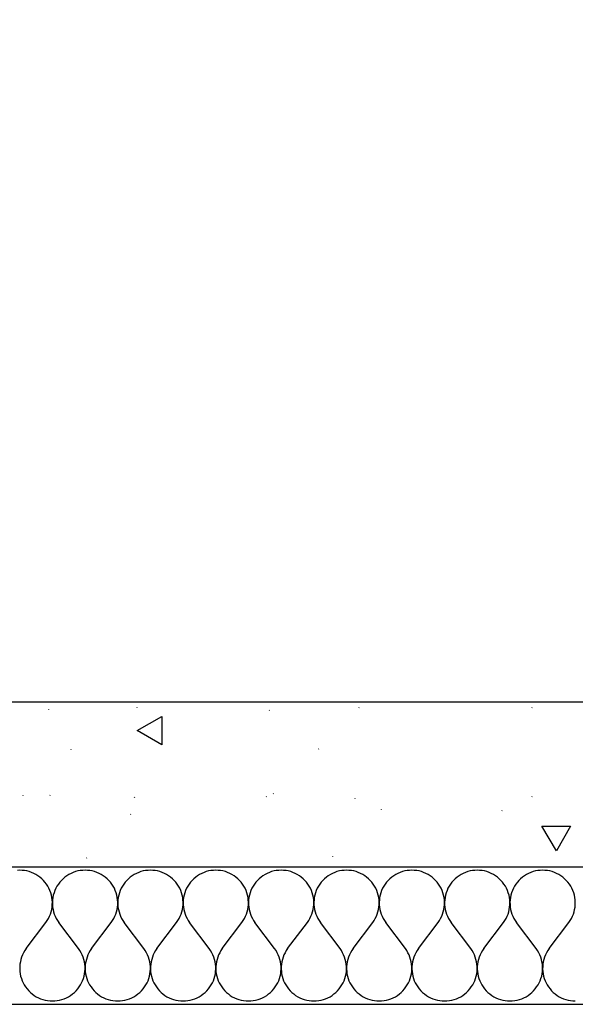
# Model space of a CAD drawing. Extents: x -18402 to 10376, y -5092 to 34139.
# Tile 42 of 78: x 3271 to 3332, y -2938 to -2830. Entities that reach past the tile are written whole.
import ezdxf

# ---------------------------------------------------------------- set-up
doc = ezdxf.new("R2010")
doc.units = 0
for name, color, linetype in [('0_XREF', 251, 'Continuous'), ('rdc_02$0$0._Étage_1_02-04 Mur.Construction', 251, 'Continuous'), ('rdc_02$0$0._Étage_1_A-AREA-____-OTLN.Modèle IFC', 251, 'Continuous')]:
    doc.layers.add(name, color=color, linetype=linetype)
doc.styles.add('rdc_02$0$STYLE_GENERE_3', font='ARIALN.TTF')

# ---------------------------------------------------------------- blocks, each defined once
blk = doc.blocks.new('*X238', base_point=(-8046, -58706.2))
at = {"layer": 'rdc_02$0$0._Étage_1_02-04 Mur.Construction', "linetype": 'Continuous', "ltscale": 0.1}
for p, q in [((32714.3, -29233.3), (32711.7, -29233.4)), ((32716.9, -29233.4), (32714.3, -29233.3)), ((32719.5, -29233.6), (32716.9, -29233.4)), ((32722.1, -29234.1), (32719.5, -29233.6)), ((32780.5, -29233.6), (32777.9, -29234.1)), ((32783.1, -29233.4), (32780.5, -29233.6)), ((32785.7, -29233.3), (32783.1, -29233.4)), ((32788.3, -29233.4), (32785.7, -29233.3)), ((32791, -29233.6), (32788.3, -29233.4)), ((32793.6, -29234.1), (32791, -29233.6)), ((32851.9, -29233.6), (32849.3, -29234.1)), ((32854.5, -29233.4), (32851.9, -29233.6)), ((32857.1, -29233.3), (32854.5, -29233.4)), ((32859.8, -29233.4), (32857.1, -29233.3)), ((32862.4, -29233.6), (32859.8, -29233.4)), ((32865, -29234.1), (32862.4, -29233.6)), ((32923.3, -29233.6), (32920.7, -29234.1)), ((32925.9, -29233.4), (32923.3, -29233.6)), ((32928.6, -29233.3), (32925.9, -29233.4)), ((32931.2, -29233.4), (32928.6, -29233.3)), ((32933.8, -29233.6), (32931.2, -29233.4)), ((32936.4, -29234.1), (32933.8, -29233.6)), ((32994.7, -29233.6), (32992.2, -29234.1)), ((32997.4, -29233.4), (32994.7, -29233.6)), ((33000, -29233.3), (32997.4, -29233.4)), ((33002.6, -29233.4), (33000, -29233.3)), ((33005.3, -29233.6), (33002.6, -29233.4)), ((33007.8, -29234.1), (33005.3, -29233.6)), ((33066.2, -29233.6), (33063.6, -29234.1)), ((33068.8, -29233.4), (33066.2, -29233.6)), ((33071.4, -29233.3), (33068.8, -29233.4)), ((33074.1, -29233.4), (33071.4, -29233.3)), ((33076.7, -29233.6), (33074.1, -29233.4)), ((33079.3, -29234.1), (33076.7, -29233.6)), ((33137.6, -29233.6), (33135, -29234.1)), ((33140.2, -29233.4), (33137.6, -29233.6)), ((33142.9, -29233.3), (33140.2, -29233.4)), ((33145.5, -29233.4), (33142.9, -29233.3)), ((33148.1, -29233.6), (33145.5, -29233.4)), ((33150.7, -29234.1), (33148.1, -29233.6)), ((33209, -29233.6), (33206.4, -29234.1)), ((33211.7, -29233.4), (33209, -29233.6)), ((33214.3, -29233.3), (33211.7, -29233.4)), ((33216.9, -29233.4), (33214.3, -29233.3)), ((33219.5, -29233.6), (33216.9, -29233.4)), ((33222.1, -29234.1), (33219.5, -29233.6)), ((33280.5, -29233.6), (33277.9, -29234.1)), ((33283.1, -29233.4), (33280.5, -29233.6)), ((33285.7, -29233.3), (33283.1, -29233.4)), ((33288.3, -29233.4), (33285.7, -29233.3)), ((33291, -29233.6), (33288.3, -29233.4)), ((33293.6, -29234.1), (33291, -29233.6)), ((32724.7, -29234.8), (32722.1, -29234.1)), ((32727.2, -29235.7), (32724.7, -29234.8)), ((32729.6, -29236.7), (32727.2, -29235.7)), ((32731.9, -29237.9), (32729.6, -29236.7)), ((32734.2, -29239.3), (32731.9, -29237.9)), ((32736.3, -29240.9), (32734.2, -29239.3)), ((32738.3, -29242.6), (32736.3, -29240.9)), ((32740.2, -29244.4), (32738.3, -29242.6)), ((32741.9, -29246.4), (32740.2, -29244.4)), ((32759.8, -29244.4), (32758.1, -29246.4)), ((32761.7, -29242.6), (32759.8, -29244.4)), ((32763.7, -29240.9), (32761.7, -29242.6)), ((32765.8, -29239.3), (32763.7, -29240.9)), ((32768.1, -29237.9), (32765.8, -29239.3)), ((32770.4, -29236.7), (32768.1, -29237.9)), ((32772.8, -29235.7), (32770.4, -29236.7)), ((32775.3, -29234.8), (32772.8, -29235.7)), ((32777.9, -29234.1), (32775.3, -29234.8)), ((32796.1, -29234.8), (32793.6, -29234.1)), ((32798.6, -29235.7), (32796.1, -29234.8)), ((32801, -29236.7), (32798.6, -29235.7)), ((32803.4, -29237.9), (32801, -29236.7)), ((32805.6, -29239.3), (32803.4, -29237.9)), ((32807.7, -29240.9), (32805.6, -29239.3)), ((32809.7, -29242.6), (32807.7, -29240.9)), ((32811.6, -29244.4), (32809.7, -29242.6)), ((32813.4, -29246.4), (32811.6, -29244.4)), ((32831.2, -29244.4), (32829.5, -29246.4)), ((32833.1, -29242.6), (32831.2, -29244.4)), ((32835.1, -29240.9), (32833.1, -29242.6)), ((32837.3, -29239.3), (32835.1, -29240.9)), ((32839.5, -29237.9), (32837.3, -29239.3)), ((32841.8, -29236.7), (32839.5, -29237.9)), ((32844.3, -29235.7), (32841.8, -29236.7)), ((32846.8, -29234.8), (32844.3, -29235.7)), ((32849.3, -29234.1), (32846.8, -29234.8)), ((32867.5, -29234.8), (32865, -29234.1)), ((32870, -29235.7), (32867.5, -29234.8)), ((32872.4, -29236.7), (32870, -29235.7)), ((32874.8, -29237.9), (32872.4, -29236.7)), ((32877, -29239.3), (32874.8, -29237.9)), ((32879.2, -29240.9), (32877, -29239.3)), ((32881.2, -29242.6), (32879.2, -29240.9)), ((32883.1, -29244.4), (32881.2, -29242.6)), ((32884.8, -29246.4), (32883.1, -29244.4)), ((32902.7, -29244.4), (32900.9, -29246.4)), ((32904.5, -29242.6), (32902.7, -29244.4)), ((32906.6, -29240.9), (32904.5, -29242.6)), ((32908.7, -29239.3), (32906.6, -29240.9)), ((32910.9, -29237.9), (32908.7, -29239.3)), ((32913.3, -29236.7), (32910.9, -29237.9)), ((32915.7, -29235.7), (32913.3, -29236.7)), ((32918.2, -29234.8), (32915.7, -29235.7)), ((32920.7, -29234.1), (32918.2, -29234.8)), ((32939, -29234.8), (32936.4, -29234.1)), ((32941.5, -29235.7), (32939, -29234.8)), ((32943.9, -29236.7), (32941.5, -29235.7)), ((32946.2, -29237.9), (32943.9, -29236.7)), ((32948.5, -29239.3), (32946.2, -29237.9)), ((32950.6, -29240.9), (32948.5, -29239.3)), ((32952.6, -29242.6), (32950.6, -29240.9)), ((32954.5, -29244.4), (32952.6, -29242.6)), ((32956.2, -29246.4), (32954.5, -29244.4)), ((32974.1, -29244.4), (32972.3, -29246.4)), ((32976, -29242.6), (32974.1, -29244.4)), ((32978, -29240.9), (32976, -29242.6)), ((32980.1, -29239.3), (32978, -29240.9)), ((32982.4, -29237.9), (32980.1, -29239.3)), ((32984.7, -29236.7), (32982.4, -29237.9)), ((32987.1, -29235.7), (32984.7, -29236.7)), ((32989.6, -29234.8), (32987.1, -29235.7)), ((32992.2, -29234.1), (32989.6, -29234.8)), ((33010.4, -29234.8), (33007.8, -29234.1)), ((33012.9, -29235.7), (33010.4, -29234.8)), ((33015.3, -29236.7), (33012.9, -29235.7)), ((33017.6, -29237.9), (33015.3, -29236.7)), ((33019.9, -29239.3), (33017.6, -29237.9)), ((33022, -29240.9), (33019.9, -29239.3)), ((33024, -29242.6), (33022, -29240.9)), ((33025.9, -29244.4), (33024, -29242.6)), ((33027.7, -29246.4), (33025.9, -29244.4)), ((33045.5, -29244.4), (33043.8, -29246.4)), ((33047.4, -29242.6), (33045.5, -29244.4)), ((33049.4, -29240.9), (33047.4, -29242.6)), ((33051.5, -29239.3), (33049.4, -29240.9)), ((33053.8, -29237.9), (33051.5, -29239.3)), ((33056.1, -29236.7), (33053.8, -29237.9)), ((33058.5, -29235.7), (33056.1, -29236.7)), ((33061, -29234.8), (33058.5, -29235.7)), ((33063.6, -29234.1), (33061, -29234.8)), ((33081.8, -29234.8), (33079.3, -29234.1)), ((33084.3, -29235.7), (33081.8, -29234.8)), ((33086.7, -29236.7), (33084.3, -29235.7)), ((33089.1, -29237.9), (33086.7, -29236.7)), ((33091.3, -29239.3), (33089.1, -29237.9)), ((33093.4, -29240.9), (33091.3, -29239.3)), ((33095.5, -29242.6), (33093.4, -29240.9)), ((33097.3, -29244.4), (33095.5, -29242.6)), ((33099.1, -29246.4), (33097.3, -29244.4)), ((33116.9, -29244.4), (33115.2, -29246.4)), ((33118.8, -29242.6), (33116.9, -29244.4)), ((33120.8, -29240.9), (33118.8, -29242.6)), ((33123, -29239.3), (33120.8, -29240.9)), ((33125.2, -29237.9), (33123, -29239.3)), ((33127.6, -29236.7), (33125.2, -29237.9)), ((33130, -29235.7), (33127.6, -29236.7)), ((33132.5, -29234.8), (33130, -29235.7)), ((33135, -29234.1), (33132.5, -29234.8)), ((33153.2, -29234.8), (33150.7, -29234.1)), ((33155.7, -29235.7), (33153.2, -29234.8)), ((33158.2, -29236.7), (33155.7, -29235.7)), ((33160.5, -29237.9), (33158.2, -29236.7)), ((33162.7, -29239.3), (33160.5, -29237.9)), ((33164.9, -29240.9), (33162.7, -29239.3)), ((33166.9, -29242.6), (33164.9, -29240.9)), ((33168.8, -29244.4), (33166.9, -29242.6)), ((33170.5, -29246.4), (33168.8, -29244.4)), ((33188.4, -29244.4), (33186.6, -29246.4)), ((33190.3, -29242.6), (33188.4, -29244.4)), ((33192.3, -29240.9), (33190.3, -29242.6)), ((33194.4, -29239.3), (33192.3, -29240.9)), ((33196.6, -29237.9), (33194.4, -29239.3)), ((33199, -29236.7), (33196.6, -29237.9)), ((33201.4, -29235.7), (33199, -29236.7)), ((33203.9, -29234.8), (33201.4, -29235.7)), ((33206.4, -29234.1), (33203.9, -29234.8)), ((33224.7, -29234.8), (33222.1, -29234.1)), ((33227.2, -29235.7), (33224.7, -29234.8)), ((33229.6, -29236.7), (33227.2, -29235.7)), ((33231.9, -29237.9), (33229.6, -29236.7)), ((33234.2, -29239.3), (33231.9, -29237.9)), ((33236.3, -29240.9), (33234.2, -29239.3)), ((33238.3, -29242.6), (33236.3, -29240.9)), ((33240.2, -29244.4), (33238.3, -29242.6)), ((33241.9, -29246.4), (33240.2, -29244.4)), ((33259.8, -29244.4), (33258.1, -29246.4)), ((33261.7, -29242.6), (33259.8, -29244.4)), ((33263.7, -29240.9), (33261.7, -29242.6)), ((33265.8, -29239.3), (33263.7, -29240.9)), ((33268.1, -29237.9), (33265.8, -29239.3)), ((33270.4, -29236.7), (33268.1, -29237.9)), ((33272.8, -29235.7), (33270.4, -29236.7)), ((33275.3, -29234.8), (33272.8, -29235.7)), ((33277.9, -29234.1), (33275.3, -29234.8)), ((33296.1, -29234.8), (33293.6, -29234.1)), ((33298.6, -29235.7), (33296.1, -29234.8)), ((33301, -29236.7), (33298.6, -29235.7)), ((33303.4, -29237.9), (33301, -29236.7)), ((33305.6, -29239.3), (33303.4, -29237.9)), ((33307.7, -29240.9), (33305.6, -29239.3)), ((33309.7, -29242.6), (33307.7, -29240.9)), ((33311.6, -29244.4), (33309.7, -29242.6)), ((33313.4, -29246.4), (33311.6, -29244.4)), ((32743.5, -29248.5), (32741.9, -29246.4)), ((32745, -29250.7), (32743.5, -29248.5)), ((32746.2, -29253), (32745, -29250.7)), ((32747.3, -29255.4), (32746.2, -29253)), ((32753.8, -29253), (32752.7, -29255.4)), ((32755, -29250.7), (32753.8, -29253)), ((32756.5, -29248.5), (32755, -29250.7)), ((32758.1, -29246.4), (32756.5, -29248.5)), ((32815, -29248.5), (32813.4, -29246.4)), ((32816.4, -29250.7), (32815, -29248.5)), ((32817.7, -29253), (32816.4, -29250.7)), ((32818.7, -29255.4), (32817.7, -29253)), ((32825.2, -29253), (32824.1, -29255.4)), ((32826.5, -29250.7), (32825.2, -29253)), ((32827.9, -29248.5), (32826.5, -29250.7)), ((32829.5, -29246.4), (32827.9, -29248.5)), ((32886.4, -29248.5), (32884.8, -29246.4)), ((32887.8, -29250.7), (32886.4, -29248.5)), ((32889.1, -29253), (32887.8, -29250.7)), ((32890.2, -29255.4), (32889.1, -29253)), ((32896.6, -29253), (32895.5, -29255.4)), ((32897.9, -29250.7), (32896.6, -29253)), ((32899.3, -29248.5), (32897.9, -29250.7)), ((32900.9, -29246.4), (32899.3, -29248.5)), ((32957.8, -29248.5), (32956.2, -29246.4)), ((32959.3, -29250.7), (32957.8, -29248.5)), ((32960.5, -29253), (32959.3, -29250.7)), ((32961.6, -29255.4), (32960.5, -29253)), ((32968.1, -29253), (32967, -29255.4)), ((32969.3, -29250.7), (32968.1, -29253)), ((32970.8, -29248.5), (32969.3, -29250.7)), ((32972.3, -29246.4), (32970.8, -29248.5)), ((33029.2, -29248.5), (33027.7, -29246.4)), ((33030.7, -29250.7), (33029.2, -29248.5)), ((33031.9, -29253), (33030.7, -29250.7)), ((33033, -29255.4), (33031.9, -29253)), ((33039.5, -29253), (33038.4, -29255.4)), ((33040.7, -29250.7), (33039.5, -29253)), ((33042.2, -29248.5), (33040.7, -29250.7)), ((33043.8, -29246.4), (33042.2, -29248.5)), ((33100.7, -29248.5), (33099.1, -29246.4)), ((33102.1, -29250.7), (33100.7, -29248.5)), ((33103.4, -29253), (33102.1, -29250.7)), ((33104.5, -29255.4), (33103.4, -29253)), ((33110.9, -29253), (33109.8, -29255.4)), ((33112.2, -29250.7), (33110.9, -29253)), ((33113.6, -29248.5), (33112.2, -29250.7)), ((33115.2, -29246.4), (33113.6, -29248.5)), ((33172.1, -29248.5), (33170.5, -29246.4)), ((33173.5, -29250.7), (33172.1, -29248.5)), ((33174.8, -29253), (33173.5, -29250.7)), ((33175.9, -29255.4), (33174.8, -29253)), ((33182.3, -29253), (33181.3, -29255.4)), ((33183.6, -29250.7), (33182.3, -29253)), ((33185, -29248.5), (33183.6, -29250.7)), ((33186.6, -29246.4), (33185, -29248.5)), ((33243.5, -29248.5), (33241.9, -29246.4)), ((33245, -29250.7), (33243.5, -29248.5)), ((33246.2, -29253), (33245, -29250.7)), ((33247.3, -29255.4), (33246.2, -29253)), ((33253.8, -29253), (33252.7, -29255.4)), ((33255, -29250.7), (33253.8, -29253)), ((33256.5, -29248.5), (33255, -29250.7)), ((33258.1, -29246.4), (33256.5, -29248.5)), ((33315, -29248.5), (33313.4, -29246.4)), ((33316.4, -29250.7), (33315, -29248.5)), ((33317.7, -29253), (33316.4, -29250.7)), ((33318.7, -29255.4), (33317.7, -29253)), ((32748.2, -29257.9), (32747.3, -29255.4)), ((32749, -29260.4), (32748.2, -29257.9)), ((32749.5, -29263), (32749, -29260.4)), ((32749.8, -29265.6), (32749.5, -29263)), ((32750, -29268.2), (32749.8, -29265.6)), ((32750.2, -29265.6), (32750, -29268.2)), ((32750.5, -29263), (32750.2, -29265.6)), ((32751, -29260.4), (32750.5, -29263)), ((32751.8, -29257.9), (32751, -29260.4)), ((32752.7, -29255.4), (32751.8, -29257.9)), ((32819.7, -29257.9), (32818.7, -29255.4)), ((32820.4, -29260.4), (32819.7, -29257.9)), ((32820.9, -29263), (32820.4, -29260.4)), ((32821.3, -29265.6), (32820.9, -29263)), ((32821.4, -29268.2), (32821.3, -29265.6)), ((32821.6, -29265.6), (32821.4, -29268.2)), ((32821.9, -29263), (32821.6, -29265.6)), ((32822.5, -29260.4), (32821.9, -29263)), ((32823.2, -29257.9), (32822.5, -29260.4)), ((32824.1, -29255.4), (32823.2, -29257.9)), ((32891.1, -29257.9), (32890.2, -29255.4)), ((32891.8, -29260.4), (32891.1, -29257.9)), ((32892.4, -29263), (32891.8, -29260.4)), ((32892.7, -29265.6), (32892.4, -29263)), ((32892.8, -29268.2), (32892.7, -29265.6)), ((32893, -29265.6), (32892.9, -29268.2)), ((32893.4, -29263), (32893, -29265.6)), ((32893.9, -29260.4), (32893.4, -29263)), ((32894.6, -29257.9), (32893.9, -29260.4)), ((32895.5, -29255.4), (32894.6, -29257.9)), ((32962.5, -29257.9), (32961.6, -29255.4)), ((32963.2, -29260.4), (32962.5, -29257.9)), ((32963.8, -29263), (32963.2, -29260.4)), ((32964.1, -29265.6), (32963.8, -29263)), ((32964.3, -29268.2), (32964.1, -29265.6)), ((32964.4, -29265.6), (32964.3, -29268.2)), ((32964.8, -29263), (32964.4, -29265.6)), ((32965.3, -29260.4), (32964.8, -29263)), ((32966.1, -29257.9), (32965.3, -29260.4)), ((32967, -29255.4), (32966.1, -29257.9)), ((33033.9, -29257.9), (33033, -29255.4)), ((33034.7, -29260.4), (33033.9, -29257.9)), ((33035.2, -29263), (33034.7, -29260.4)), ((33035.6, -29265.6), (33035.2, -29263)), ((33035.7, -29268.2), (33035.6, -29265.6)), ((33035.9, -29265.6), (33035.7, -29268.2)), ((33036.2, -29263), (33035.9, -29265.6)), ((33036.8, -29260.4), (33036.2, -29263)), ((33037.5, -29257.9), (33036.8, -29260.4)), ((33038.4, -29255.4), (33037.5, -29257.9)), ((33105.4, -29257.9), (33104.5, -29255.4)), ((33106.1, -29260.4), (33105.4, -29257.9)), ((33106.6, -29263), (33106.1, -29260.4)), ((33107, -29265.6), (33106.6, -29263)), ((33107.1, -29268.2), (33107, -29265.6)), ((33107.3, -29265.6), (33107.2, -29268.2)), ((33107.6, -29263), (33107.3, -29265.6)), ((33108.2, -29260.4), (33107.6, -29263)), ((33108.9, -29257.9), (33108.2, -29260.4)), ((33109.8, -29255.4), (33108.9, -29257.9)), ((33176.8, -29257.9), (33175.9, -29255.4)), ((33177.5, -29260.4), (33176.8, -29257.9)), ((33178.1, -29263), (33177.5, -29260.4)), ((33178.4, -29265.6), (33178.1, -29263)), ((33178.6, -29268.2), (33178.4, -29265.6)), ((33178.7, -29265.6), (33178.6, -29268.2)), ((33179.1, -29263), (33178.7, -29265.6)), ((33179.6, -29260.4), (33179.1, -29263)), ((33180.3, -29257.9), (33179.6, -29260.4)), ((33181.3, -29255.4), (33180.3, -29257.9)), ((33248.2, -29257.9), (33247.3, -29255.4)), ((33249, -29260.4), (33248.2, -29257.9)), ((33249.5, -29263), (33249, -29260.4)), ((33249.8, -29265.6), (33249.5, -29263)), ((33250, -29268.2), (33249.8, -29265.6)), ((33250.2, -29265.6), (33250, -29268.2)), ((33250.5, -29263), (33250.2, -29265.6)), ((33251, -29260.4), (33250.5, -29263)), ((33251.8, -29257.9), (33251, -29260.4)), ((33252.7, -29255.4), (33251.8, -29257.9)), ((33319.7, -29257.9), (33318.7, -29255.4)), ((33320.4, -29260.4), (33319.7, -29257.9)), ((33320.9, -29263), (33320.4, -29260.4)), ((33321.3, -29265.6), (33320.9, -29263)), ((33321.4, -29268.2), (33321.3, -29265.6)), ((32748.7, -29278.7), (32749.3, -29276.1)), ((32749.3, -29276.1), (32749.7, -29273.5)), ((32749.7, -29273.5), (32749.9, -29270.9)), ((32749.9, -29270.9), (32750, -29268.2)), ((32750, -29268.2), (32750.1, -29270.9)), ((32750.1, -29270.9), (32750.3, -29273.5)), ((32750.3, -29273.5), (32750.7, -29276.1)), ((32750.7, -29276.1), (32751.3, -29278.7)), ((32820.1, -29278.7), (32820.7, -29276.1)), ((32820.7, -29276.1), (32821.1, -29273.5)), ((32821.1, -29273.5), (32821.4, -29270.9)), ((32821.4, -29270.9), (32821.4, -29268.2)), ((32821.4, -29268.2), (32821.5, -29270.9)), ((32821.5, -29270.9), (32821.7, -29273.5)), ((32821.7, -29273.5), (32822.1, -29276.1)), ((32822.1, -29276.1), (32822.8, -29278.7)), ((32891.5, -29278.7), (32892.1, -29276.1)), ((32892.1, -29276.1), (32892.6, -29273.5)), ((32892.6, -29273.5), (32892.8, -29270.9)), ((32892.8, -29270.9), (32892.8, -29268.2)), ((32892.9, -29268.2), (32892.9, -29270.9)), ((32892.9, -29270.9), (32893.1, -29273.5)), ((32893.1, -29273.5), (32893.6, -29276.1)), ((32893.6, -29276.1), (32894.2, -29278.7)), ((32962.9, -29278.7), (32963.6, -29276.1)), ((32963.6, -29276.1), (32964, -29273.5)), ((32964, -29273.5), (32964.2, -29270.9)), ((32964.2, -29270.9), (32964.3, -29268.2)), ((32964.3, -29268.2), (32964.3, -29270.9)), ((32964.3, -29270.9), (32964.6, -29273.5)), ((32964.6, -29273.5), (32965, -29276.1)), ((32965, -29276.1), (32965.6, -29278.7)), ((33034.4, -29278.7), (33035, -29276.1)), ((33035, -29276.1), (33035.4, -29273.5)), ((33035.4, -29273.5), (33035.7, -29270.9)), ((33035.7, -29270.9), (33035.7, -29268.2)), ((33035.7, -29268.2), (33035.8, -29270.9)), ((33035.8, -29270.9), (33036, -29273.5)), ((33036, -29273.5), (33036.4, -29276.1)), ((33036.4, -29276.1), (33037.1, -29278.7)), ((33105.8, -29278.7), (33106.4, -29276.1)), ((33106.4, -29276.1), (33106.9, -29273.5)), ((33106.9, -29273.5), (33107.1, -29270.9)), ((33107.1, -29270.9), (33107.1, -29268.2)), ((33107.2, -29268.2), (33107.2, -29270.9)), ((33107.2, -29270.9), (33107.4, -29273.5)), ((33107.4, -29273.5), (33107.9, -29276.1)), ((33107.9, -29276.1), (33108.5, -29278.7)), ((33177.2, -29278.7), (33177.9, -29276.1)), ((33177.9, -29276.1), (33178.3, -29273.5)), ((33178.3, -29273.5), (33178.5, -29270.9)), ((33178.5, -29270.9), (33178.6, -29268.2)), ((33178.6, -29268.2), (33178.6, -29270.9)), ((33178.6, -29270.9), (33178.9, -29273.5)), ((33178.9, -29273.5), (33179.3, -29276.1)), ((33179.3, -29276.1), (33179.9, -29278.7)), ((33248.7, -29278.7), (33249.3, -29276.1)), ((33249.3, -29276.1), (33249.7, -29273.5)), ((33249.7, -29273.5), (33249.9, -29270.9)), ((33249.9, -29270.9), (33250, -29268.2)), ((33250, -29268.2), (33250.1, -29270.9)), ((33250.1, -29270.9), (33250.3, -29273.5)), ((33250.3, -29273.5), (33250.7, -29276.1)), ((33250.7, -29276.1), (33251.3, -29278.7)), ((33320.1, -29278.7), (33320.7, -29276.1)), ((33320.7, -29276.1), (33321.1, -29273.5)), ((33321.1, -29273.5), (33321.4, -29270.9)), ((33321.4, -29270.9), (33321.4, -29268.2)), ((32744.4, -29288.2), (32745.7, -29286)), ((32745.7, -29286), (32746.9, -29283.6)), ((32746.9, -29283.6), (32747.9, -29281.2)), ((32747.9, -29281.2), (32748.7, -29278.7)), ((32751.3, -29278.7), (32752.1, -29281.2)), ((32752.1, -29281.2), (32753.1, -29283.6)), ((32753.1, -29283.6), (32754.3, -29286)), ((32754.3, -29286), (32755.6, -29288.2)), ((32815.8, -29288.2), (32817.1, -29286)), ((32817.1, -29286), (32818.3, -29283.6)), ((32818.3, -29283.6), (32819.3, -29281.2)), ((32819.3, -29281.2), (32820.1, -29278.7)), ((32822.8, -29278.7), (32823.6, -29281.2)), ((32823.6, -29281.2), (32824.6, -29283.6)), ((32824.6, -29283.6), (32825.7, -29286)), ((32825.7, -29286), (32827.1, -29288.2)), ((32887.2, -29288.2), (32888.6, -29286)), ((32888.6, -29286), (32889.7, -29283.6)), ((32889.7, -29283.6), (32890.7, -29281.2)), ((32890.7, -29281.2), (32891.5, -29278.7)), ((32894.2, -29278.7), (32895, -29281.2)), ((32895, -29281.2), (32896, -29283.6)), ((32896, -29283.6), (32897.2, -29286)), ((32897.2, -29286), (32898.5, -29288.2)), ((32958.6, -29288.2), (32960, -29286)), ((32960, -29286), (32961.2, -29283.6)), ((32961.2, -29283.6), (32962.1, -29281.2)), ((32962.1, -29281.2), (32962.9, -29278.7)), ((32965.6, -29278.7), (32966.4, -29281.2)), ((32966.4, -29281.2), (32967.4, -29283.6)), ((32967.4, -29283.6), (32968.6, -29286)), ((32968.6, -29286), (32969.9, -29288.2)), ((33030.1, -29288.2), (33031.4, -29286)), ((33031.4, -29286), (33032.6, -29283.6)), ((33032.6, -29283.6), (33033.6, -29281.2)), ((33033.6, -29281.2), (33034.4, -29278.7)), ((33037.1, -29278.7), (33037.9, -29281.2)), ((33037.9, -29281.2), (33038.8, -29283.6)), ((33038.8, -29283.6), (33040, -29286)), ((33040, -29286), (33041.4, -29288.2)), ((33101.5, -29288.2), (33102.8, -29286)), ((33102.8, -29286), (33104, -29283.6)), ((33104, -29283.6), (33105, -29281.2)), ((33105, -29281.2), (33105.8, -29278.7)), ((33108.5, -29278.7), (33109.3, -29281.2)), ((33109.3, -29281.2), (33110.3, -29283.6)), ((33110.3, -29283.6), (33111.4, -29286)), ((33111.4, -29286), (33112.8, -29288.2)), ((33172.9, -29288.2), (33174.3, -29286)), ((33174.3, -29286), (33175.4, -29283.6)), ((33175.4, -29283.6), (33176.4, -29281.2)), ((33176.4, -29281.2), (33177.2, -29278.7)), ((33179.9, -29278.7), (33180.7, -29281.2)), ((33180.7, -29281.2), (33181.7, -29283.6)), ((33181.7, -29283.6), (33182.9, -29286)), ((33182.9, -29286), (33184.2, -29288.2)), ((33244.4, -29288.2), (33245.7, -29286)), ((33245.7, -29286), (33246.9, -29283.6)), ((33246.9, -29283.6), (33247.9, -29281.2)), ((33247.9, -29281.2), (33248.7, -29278.7)), ((33251.3, -29278.7), (33252.1, -29281.2)), ((33252.1, -29281.2), (33253.1, -29283.6)), ((33253.1, -29283.6), (33254.3, -29286)), ((33254.3, -29286), (33255.6, -29288.2)), ((33315.8, -29288.2), (33317.1, -29286)), ((33317.1, -29286), (33318.3, -29283.6)), ((33318.3, -29283.6), (33319.3, -29281.2)), ((33319.3, -29281.2), (33320.1, -29278.7)), ((32721.4, -29319), (32742.9, -29290.4)), ((32742.9, -29290.4), (32744.4, -29288.2)), ((32755.6, -29288.2), (32757.1, -29290.4)), ((32778.6, -29319), (32757.1, -29290.4)), ((32792.9, -29319), (32814.3, -29290.4)), ((32814.3, -29290.4), (32815.8, -29288.2)), ((32827.1, -29288.2), (32828.6, -29290.4)), ((32850, -29319), (32828.6, -29290.4)), ((32864.3, -29319), (32885.7, -29290.4)), ((32885.7, -29290.4), (32887.2, -29288.2)), ((32898.5, -29288.2), (32900, -29290.4)), ((32921.4, -29319), (32900, -29290.4)), ((32935.7, -29319), (32957.1, -29290.4)), ((32957.1, -29290.4), (32958.6, -29288.2)), ((32969.9, -29288.2), (32971.4, -29290.4)), ((32992.9, -29319), (32971.4, -29290.4)), ((33007.1, -29319), (33028.6, -29290.4)), ((33028.6, -29290.4), (33030.1, -29288.2)), ((33041.4, -29288.2), (33042.9, -29290.4)), ((33064.3, -29319), (33042.9, -29290.4)), ((33078.6, -29319), (33100, -29290.4)), ((33100, -29290.4), (33101.5, -29288.2)), ((33112.8, -29288.2), (33114.3, -29290.4)), ((33135.7, -29319), (33114.3, -29290.4)), ((33150, -29319), (33171.4, -29290.4)), ((33171.4, -29290.4), (33172.9, -29288.2)), ((33184.2, -29288.2), (33185.7, -29290.4)), ((33207.1, -29319), (33185.7, -29290.4)), ((33221.4, -29319), (33242.9, -29290.4)), ((33242.9, -29290.4), (33244.4, -29288.2)), ((33255.6, -29288.2), (33257.1, -29290.4)), ((33278.6, -29319), (33257.1, -29290.4)), ((33292.9, -29319), (33314.3, -29290.4)), ((33314.3, -29290.4), (33315.8, -29288.2)), ((32721.4, -29319), (32719.9, -29321.1)), ((32780.1, -29321.1), (32778.6, -29319)), ((32792.9, -29319), (32791.4, -29321.1)), ((32851.5, -29321.1), (32850, -29319)), ((32864.3, -29319), (32862.8, -29321.1)), ((32922.9, -29321.1), (32921.4, -29319)), ((32935.7, -29319), (32934.2, -29321.1)), ((32994.4, -29321.1), (32992.9, -29319)), ((33007.1, -29319), (33005.6, -29321.1)), ((33065.8, -29321.1), (33064.3, -29319)), ((33078.6, -29319), (33077.1, -29321.1)), ((33137.2, -29321.1), (33135.7, -29319)), ((33150, -29319), (33148.5, -29321.1)), ((33208.6, -29321.1), (33207.1, -29319)), ((33221.4, -29319), (33219.9, -29321.1)), ((33280.1, -29321.1), (33278.6, -29319)), ((33292.9, -29319), (33291.4, -29321.1)), ((32716.4, -29328.2), (32715.6, -29330.7)), ((32717.4, -29325.8), (32716.4, -29328.2)), ((32718.6, -29323.4), (32717.4, -29325.8)), ((32719.9, -29321.1), (32718.6, -29323.4)), ((32781.4, -29323.4), (32780.1, -29321.1)), ((32782.6, -29325.8), (32781.4, -29323.4)), ((32783.6, -29328.2), (32782.6, -29325.8)), ((32784.4, -29330.7), (32783.6, -29328.2)), ((32787.9, -29328.2), (32787.1, -29330.7)), ((32788.8, -29325.8), (32787.9, -29328.2)), ((32790, -29323.4), (32788.8, -29325.8)), ((32791.4, -29321.1), (32790, -29323.4)), ((32852.8, -29323.4), (32851.5, -29321.1)), ((32854, -29325.8), (32852.8, -29323.4)), ((32855, -29328.2), (32854, -29325.8)), ((32855.8, -29330.7), (32855, -29328.2)), ((32859.3, -29328.2), (32858.5, -29330.7)), ((32860.3, -29325.8), (32859.3, -29328.2)), ((32861.4, -29323.4), (32860.3, -29325.8)), ((32862.8, -29321.1), (32861.4, -29323.4)), ((32924.3, -29323.4), (32922.9, -29321.1)), ((32925.4, -29325.8), (32924.3, -29323.4)), ((32926.4, -29328.2), (32925.4, -29325.8)), ((32927.2, -29330.7), (32926.4, -29328.2)), ((32930.7, -29328.2), (32929.9, -29330.7)), ((32931.7, -29325.8), (32930.7, -29328.2)), ((32932.9, -29323.4), (32931.7, -29325.8)), ((32934.2, -29321.1), (32932.9, -29323.4)), ((32995.7, -29323.4), (32994.4, -29321.1)), ((32996.9, -29325.8), (32995.7, -29323.4)), ((32997.9, -29328.2), (32996.9, -29325.8)), ((32998.7, -29330.7), (32997.9, -29328.2)), ((33002.1, -29328.2), (33001.3, -29330.7)), ((33003.1, -29325.8), (33002.1, -29328.2)), ((33004.3, -29323.4), (33003.1, -29325.8)), ((33005.6, -29321.1), (33004.3, -29323.4)), ((33067.1, -29323.4), (33065.8, -29321.1)), ((33068.3, -29325.8), (33067.1, -29323.4)), ((33069.3, -29328.2), (33068.3, -29325.8)), ((33070.1, -29330.7), (33069.3, -29328.2)), ((33073.6, -29328.2), (33072.8, -29330.7)), ((33074.6, -29325.8), (33073.6, -29328.2)), ((33075.7, -29323.4), (33074.6, -29325.8)), ((33077.1, -29321.1), (33075.7, -29323.4)), ((33138.6, -29323.4), (33137.2, -29321.1)), ((33139.7, -29325.8), (33138.6, -29323.4)), ((33140.7, -29328.2), (33139.7, -29325.8)), ((33141.5, -29330.7), (33140.7, -29328.2)), ((33145, -29328.2), (33144.2, -29330.7)), ((33146, -29325.8), (33145, -29328.2)), ((33147.2, -29323.4), (33146, -29325.8)), ((33148.5, -29321.1), (33147.2, -29323.4)), ((33210, -29323.4), (33208.6, -29321.1)), ((33211.2, -29325.8), (33210, -29323.4)), ((33212.1, -29328.2), (33211.2, -29325.8)), ((33212.9, -29330.7), (33212.1, -29328.2)), ((33216.4, -29328.2), (33215.6, -29330.7)), ((33217.4, -29325.8), (33216.4, -29328.2)), ((33218.6, -29323.4), (33217.4, -29325.8)), ((33219.9, -29321.1), (33218.6, -29323.4)), ((33281.4, -29323.4), (33280.1, -29321.1)), ((33282.6, -29325.8), (33281.4, -29323.4)), ((33283.6, -29328.2), (33282.6, -29325.8)), ((33284.4, -29330.7), (33283.6, -29328.2)), ((33287.9, -29328.2), (33287.1, -29330.7)), ((33288.8, -29325.8), (33287.9, -29328.2)), ((33290, -29323.4), (33288.8, -29325.8)), ((33291.4, -29321.1), (33290, -29323.4)), ((32714.6, -29335.9), (32714.3, -29338.5)), ((32714.3, -29338.5), (32714.3, -29341.1)), ((32714.3, -29341.1), (32714.4, -29343.8)), ((32715, -29333.3), (32714.6, -29335.9)), ((32715.6, -29330.7), (32715, -29333.3)), ((32785, -29333.3), (32784.4, -29330.7)), ((32785.4, -29335.9), (32785, -29333.3)), ((32785.7, -29338.5), (32785.4, -29335.9)), ((32785.6, -29343.8), (32785.7, -29341.1)), ((32785.8, -29338.5), (32785.7, -29341.1)), ((32785.7, -29341.1), (32785.7, -29338.5)), ((32785.7, -29341.1), (32785.9, -29343.8)), ((32786, -29335.9), (32785.8, -29338.5)), ((32786.4, -29333.3), (32786, -29335.9)), ((32787.1, -29330.7), (32786.4, -29333.3)), ((32856.4, -29333.3), (32855.8, -29330.7)), ((32856.9, -29335.9), (32856.4, -29333.3)), ((32857.1, -29338.5), (32856.9, -29335.9)), ((32857, -29343.8), (32857.1, -29341.1)), ((32857.1, -29341.1), (32857.1, -29338.5)), ((32857.4, -29335.9), (32857.2, -29338.5)), ((32857.2, -29338.5), (32857.2, -29341.1)), ((32857.2, -29341.1), (32857.3, -29343.8)), ((32857.9, -29333.3), (32857.4, -29335.9)), ((32858.5, -29330.7), (32857.9, -29333.3)), ((32927.9, -29333.3), (32927.2, -29330.7)), ((32928.3, -29335.9), (32927.9, -29333.3)), ((32928.5, -29338.5), (32928.3, -29335.9)), ((32928.4, -29343.8), (32928.6, -29341.1)), ((32928.6, -29341.1), (32928.5, -29338.5)), ((32928.9, -29335.9), (32928.6, -29338.5)), ((32928.6, -29338.5), (32928.6, -29341.1)), ((32928.6, -29341.1), (32928.7, -29343.8)), ((32929.3, -29333.3), (32928.9, -29335.9)), ((32929.9, -29330.7), (32929.3, -29333.3)), ((32999.3, -29333.3), (32998.7, -29330.7)), ((32999.7, -29335.9), (32999.3, -29333.3)), ((32999.9, -29338.5), (32999.7, -29335.9)), ((32999.8, -29343.8), (33000, -29341.1)), ((33000, -29341.1), (32999.9, -29338.5)), ((33000.1, -29338.5), (33000, -29341.1)), ((33000, -29341.1), (33000.2, -29343.8)), ((33000.3, -29335.9), (33000.1, -29338.5)), ((33000.7, -29333.3), (33000.3, -29335.9)), ((33001.3, -29330.7), (33000.7, -29333.3)), ((33070.7, -29333.3), (33070.1, -29330.7)), ((33071.1, -29335.9), (33070.7, -29333.3)), ((33071.4, -29338.5), (33071.1, -29335.9)), ((33071.3, -29343.8), (33071.4, -29341.1)), ((33071.5, -29338.5), (33071.4, -29341.1)), ((33071.4, -29341.1), (33071.4, -29338.5)), ((33071.4, -29341.1), (33071.6, -29343.8)), ((33071.7, -29335.9), (33071.5, -29338.5)), ((33072.1, -29333.3), (33071.7, -29335.9)), ((33072.8, -29330.7), (33072.1, -29333.3)), ((33142.1, -29333.3), (33141.5, -29330.7)), ((33142.6, -29335.9), (33142.1, -29333.3)), ((33142.8, -29338.5), (33142.6, -29335.9)), ((33142.7, -29343.8), (33142.8, -29341.1)), ((33142.8, -29341.1), (33142.8, -29338.5)), ((33143.1, -29335.9), (33142.9, -29338.5)), ((33142.9, -29338.5), (33142.9, -29341.1)), ((33142.9, -29341.1), (33143, -29343.8)), ((33143.6, -29333.3), (33143.1, -29335.9)), ((33144.2, -29330.7), (33143.6, -29333.3)), ((33213.6, -29333.3), (33212.9, -29330.7)), ((33214, -29335.9), (33213.6, -29333.3)), ((33214.2, -29338.5), (33214, -29335.9)), ((33214.1, -29343.8), (33214.3, -29341.1)), ((33214.3, -29341.1), (33214.2, -29338.5)), ((33214.6, -29335.9), (33214.3, -29338.5)), ((33214.3, -29338.5), (33214.3, -29341.1)), ((33214.3, -29341.1), (33214.4, -29343.8)), ((33215, -29333.3), (33214.6, -29335.9)), ((33215.6, -29330.7), (33215, -29333.3)), ((33285, -29333.3), (33284.4, -29330.7)), ((33285.4, -29335.9), (33285, -29333.3)), ((33285.7, -29338.5), (33285.4, -29335.9)), ((33285.6, -29343.8), (33285.7, -29341.1)), ((33285.8, -29338.5), (33285.7, -29341.1)), ((33285.7, -29341.1), (33285.7, -29338.5)), ((33285.7, -29341.1), (33285.9, -29343.8)), ((33286, -29335.9), (33285.8, -29338.5)), ((33286.4, -29333.3), (33286, -29335.9)), ((33287.1, -29330.7), (33286.4, -29333.3)), ((32714.4, -29343.8), (32714.8, -29346.4)), ((32714.8, -29346.4), (32715.3, -29349)), ((32715.3, -29349), (32716.1, -29351.5)), ((32716.1, -29351.5), (32717, -29354)), ((32783, -29354), (32783.9, -29351.5)), ((32783.9, -29351.5), (32784.7, -29349)), ((32784.7, -29349), (32785.2, -29346.4)), ((32785.2, -29346.4), (32785.6, -29343.8)), ((32785.9, -29343.8), (32786.2, -29346.4)), ((32786.2, -29346.4), (32786.8, -29349)), ((32786.8, -29349), (32787.5, -29351.5)), ((32787.5, -29351.5), (32788.4, -29354)), ((32854.5, -29354), (32855.4, -29351.5)), ((32855.4, -29351.5), (32856.1, -29349)), ((32856.1, -29349), (32856.6, -29346.4)), ((32856.6, -29346.4), (32857, -29343.8)), ((32857.3, -29343.8), (32857.6, -29346.4)), ((32857.6, -29346.4), (32858.2, -29349)), ((32858.2, -29349), (32858.9, -29351.5)), ((32858.9, -29351.5), (32859.8, -29354)), ((32925.9, -29354), (32926.8, -29351.5)), ((32926.8, -29351.5), (32927.5, -29349)), ((32927.5, -29349), (32928.1, -29346.4)), ((32928.1, -29346.4), (32928.4, -29343.8)), ((32928.7, -29343.8), (32929.1, -29346.4)), ((32929.1, -29346.4), (32929.6, -29349)), ((32929.6, -29349), (32930.3, -29351.5)), ((32930.3, -29351.5), (32931.3, -29354)), ((32997.3, -29354), (32998.2, -29351.5)), ((32998.2, -29351.5), (32999, -29349)), ((32999, -29349), (32999.5, -29346.4)), ((32999.5, -29346.4), (32999.8, -29343.8)), ((33000.2, -29343.8), (33000.5, -29346.4)), ((33000.5, -29346.4), (33001, -29349)), ((33001, -29349), (33001.8, -29351.5)), ((33001.8, -29351.5), (33002.7, -29354)), ((33068.7, -29354), (33069.7, -29351.5)), ((33069.7, -29351.5), (33070.4, -29349)), ((33070.4, -29349), (33070.9, -29346.4)), ((33070.9, -29346.4), (33071.3, -29343.8)), ((33071.6, -29343.8), (33071.9, -29346.4)), ((33071.9, -29346.4), (33072.5, -29349)), ((33072.5, -29349), (33073.2, -29351.5)), ((33073.2, -29351.5), (33074.1, -29354)), ((33140.2, -29354), (33141.1, -29351.5)), ((33141.1, -29351.5), (33141.8, -29349)), ((33141.8, -29349), (33142.4, -29346.4)), ((33142.4, -29346.4), (33142.7, -29343.8)), ((33143, -29343.8), (33143.4, -29346.4)), ((33143.4, -29346.4), (33143.9, -29349)), ((33143.9, -29349), (33144.6, -29351.5)), ((33144.6, -29351.5), (33145.5, -29354)), ((33211.6, -29354), (33212.5, -29351.5)), ((33212.5, -29351.5), (33213.2, -29349)), ((33213.2, -29349), (33213.8, -29346.4)), ((33213.8, -29346.4), (33214.1, -29343.8)), ((33214.4, -29343.8), (33214.8, -29346.4)), ((33214.8, -29346.4), (33215.3, -29349)), ((33215.3, -29349), (33216.1, -29351.5)), ((33216.1, -29351.5), (33217, -29354)), ((33283, -29354), (33283.9, -29351.5)), ((33283.9, -29351.5), (33284.7, -29349)), ((33284.7, -29349), (33285.2, -29346.4)), ((33285.2, -29346.4), (33285.6, -29343.8)), ((33285.9, -29343.8), (33286.2, -29346.4)), ((33286.2, -29346.4), (33286.8, -29349)), ((33286.8, -29349), (33287.5, -29351.5)), ((33287.5, -29351.5), (33288.4, -29354)), ((32717, -29354), (32718.1, -29356.4)), ((32718.1, -29356.4), (32719.3, -29358.7)), ((32719.3, -29358.7), (32720.8, -29360.9)), ((32720.8, -29360.9), (32722.3, -29363)), ((32722.3, -29363), (32724.1, -29365)), ((32775.9, -29365), (32777.7, -29363)), ((32777.7, -29363), (32779.2, -29360.9)), ((32779.2, -29360.9), (32780.7, -29358.7)), ((32780.7, -29358.7), (32781.9, -29356.4)), ((32781.9, -29356.4), (32783, -29354)), ((32788.4, -29354), (32789.5, -29356.4)), ((32789.5, -29356.4), (32790.7, -29358.7)), ((32790.7, -29358.7), (32792.2, -29360.9)), ((32792.2, -29360.9), (32793.8, -29363)), ((32793.8, -29363), (32795.5, -29365)), ((32847.3, -29365), (32849.1, -29363)), ((32849.1, -29363), (32850.7, -29360.9)), ((32850.7, -29360.9), (32852.1, -29358.7)), ((32852.1, -29358.7), (32853.4, -29356.4)), ((32853.4, -29356.4), (32854.5, -29354)), ((32859.8, -29354), (32860.9, -29356.4)), ((32860.9, -29356.4), (32862.2, -29358.7)), ((32862.2, -29358.7), (32863.6, -29360.9)), ((32863.6, -29360.9), (32865.2, -29363)), ((32865.2, -29363), (32866.9, -29365)), ((32918.8, -29365), (32920.5, -29363)), ((32920.5, -29363), (32922.1, -29360.9)), ((32922.1, -29360.9), (32923.5, -29358.7)), ((32923.5, -29358.7), (32924.8, -29356.4)), ((32924.8, -29356.4), (32925.9, -29354)), ((32931.3, -29354), (32932.3, -29356.4)), ((32932.3, -29356.4), (32933.6, -29358.7)), ((32933.6, -29358.7), (32935, -29360.9)), ((32935, -29360.9), (32936.6, -29363)), ((32936.6, -29363), (32938.4, -29365)), ((32990.2, -29365), (32991.9, -29363)), ((32991.9, -29363), (32993.5, -29360.9)), ((32993.5, -29360.9), (32995, -29358.7)), ((32995, -29358.7), (32996.2, -29356.4)), ((32996.2, -29356.4), (32997.3, -29354)), ((33002.7, -29354), (33003.8, -29356.4)), ((33003.8, -29356.4), (33005, -29358.7)), ((33005, -29358.7), (33006.5, -29360.9)), ((33006.5, -29360.9), (33008.1, -29363)), ((33008.1, -29363), (33009.8, -29365)), ((33061.6, -29365), (33063.4, -29363)), ((33063.4, -29363), (33065, -29360.9)), ((33065, -29360.9), (33066.4, -29358.7)), ((33066.4, -29358.7), (33067.7, -29356.4)), ((33067.7, -29356.4), (33068.7, -29354)), ((33074.1, -29354), (33075.2, -29356.4)), ((33075.2, -29356.4), (33076.5, -29358.7)), ((33076.5, -29358.7), (33077.9, -29360.9)), ((33077.9, -29360.9), (33079.5, -29363)), ((33079.5, -29363), (33081.2, -29365)), ((33133.1, -29365), (33134.8, -29363)), ((33134.8, -29363), (33136.4, -29360.9)), ((33136.4, -29360.9), (33137.8, -29358.7)), ((33137.8, -29358.7), (33139.1, -29356.4)), ((33139.1, -29356.4), (33140.2, -29354)), ((33145.5, -29354), (33146.6, -29356.4)), ((33146.6, -29356.4), (33147.9, -29358.7)), ((33147.9, -29358.7), (33149.3, -29360.9)), ((33149.3, -29360.9), (33150.9, -29363)), ((33150.9, -29363), (33152.7, -29365)), ((33204.5, -29365), (33206.2, -29363)), ((33206.2, -29363), (33207.8, -29360.9)), ((33207.8, -29360.9), (33209.3, -29358.7)), ((33209.3, -29358.7), (33210.5, -29356.4)), ((33210.5, -29356.4), (33211.6, -29354)), ((33217, -29354), (33218.1, -29356.4)), ((33218.1, -29356.4), (33219.3, -29358.7)), ((33219.3, -29358.7), (33220.8, -29360.9)), ((33220.8, -29360.9), (33222.3, -29363)), ((33222.3, -29363), (33224.1, -29365)), ((33275.9, -29365), (33277.7, -29363)), ((33277.7, -29363), (33279.2, -29360.9)), ((33279.2, -29360.9), (33280.7, -29358.7)), ((33280.7, -29358.7), (33281.9, -29356.4)), ((33281.9, -29356.4), (33283, -29354)), ((33288.4, -29354), (33289.5, -29356.4)), ((33289.5, -29356.4), (33290.7, -29358.7)), ((33290.7, -29358.7), (33292.2, -29360.9)), ((33292.2, -29360.9), (33293.8, -29363)), ((33293.8, -29363), (33295.5, -29365)), ((32724.1, -29365), (32726, -29366.8)), ((32726, -29366.8), (32728, -29368.5)), ((32728, -29368.5), (32730.1, -29370.1)), ((32730.1, -29370.1), (32732.4, -29371.5)), ((32732.4, -29371.5), (32734.7, -29372.7)), ((32734.7, -29372.7), (32737.1, -29373.7)), ((32737.1, -29373.7), (32739.6, -29374.6)), ((32760.4, -29374.6), (32762.9, -29373.7)), ((32762.9, -29373.7), (32765.3, -29372.7)), ((32765.3, -29372.7), (32767.6, -29371.5)), ((32767.6, -29371.5), (32769.9, -29370.1)), ((32769.9, -29370.1), (32772, -29368.5)), ((32772, -29368.5), (32774, -29366.8)), ((32774, -29366.8), (32775.9, -29365)), ((32795.5, -29365), (32797.4, -29366.8)), ((32797.4, -29366.8), (32799.4, -29368.5)), ((32799.4, -29368.5), (32801.5, -29370.1)), ((32801.5, -29370.1), (32803.8, -29371.5)), ((32803.8, -29371.5), (32806.1, -29372.7)), ((32806.1, -29372.7), (32808.5, -29373.7)), ((32808.5, -29373.7), (32811, -29374.6)), ((32831.8, -29374.6), (32834.3, -29373.7)), ((32834.3, -29373.7), (32836.7, -29372.7)), ((32836.7, -29372.7), (32839.1, -29371.5)), ((32839.1, -29371.5), (32841.3, -29370.1)), ((32841.3, -29370.1), (32843.4, -29368.5)), ((32843.4, -29368.5), (32845.5, -29366.8)), ((32845.5, -29366.8), (32847.3, -29365)), ((32866.9, -29365), (32868.8, -29366.8)), ((32868.8, -29366.8), (32870.8, -29368.5)), ((32870.8, -29368.5), (32873, -29370.1)), ((32873, -29370.1), (32875.2, -29371.5)), ((32875.2, -29371.5), (32877.6, -29372.7)), ((32877.6, -29372.7), (32880, -29373.7)), ((32880, -29373.7), (32882.5, -29374.6)), ((32903.2, -29374.6), (32905.7, -29373.7)), ((32905.7, -29373.7), (32908.2, -29372.7)), ((32908.2, -29372.7), (32910.5, -29371.5)), ((32910.5, -29371.5), (32912.7, -29370.1)), ((32912.7, -29370.1), (32914.9, -29368.5)), ((32914.9, -29368.5), (32916.9, -29366.8)), ((32916.9, -29366.8), (32918.8, -29365)), ((32938.4, -29365), (32940.3, -29366.8)), ((32940.3, -29366.8), (32942.3, -29368.5)), ((32942.3, -29368.5), (32944.4, -29370.1)), ((32944.4, -29370.1), (32946.6, -29371.5)), ((32946.6, -29371.5), (32949, -29372.7)), ((32949, -29372.7), (32951.4, -29373.7)), ((32951.4, -29373.7), (32953.9, -29374.6)), ((32974.7, -29374.6), (32977.2, -29373.7)), ((32977.2, -29373.7), (32979.6, -29372.7)), ((32979.6, -29372.7), (32981.9, -29371.5)), ((32981.9, -29371.5), (32984.2, -29370.1)), ((32984.2, -29370.1), (32986.3, -29368.5)), ((32986.3, -29368.5), (32988.3, -29366.8)), ((32988.3, -29366.8), (32990.2, -29365)), ((33009.8, -29365), (33011.7, -29366.8)), ((33011.7, -29366.8), (33013.7, -29368.5)), ((33013.7, -29368.5), (33015.8, -29370.1)), ((33015.8, -29370.1), (33018.1, -29371.5)), ((33018.1, -29371.5), (33020.4, -29372.7)), ((33020.4, -29372.7), (33022.8, -29373.7)), ((33022.8, -29373.7), (33025.3, -29374.6)), ((33046.1, -29374.6), (33048.6, -29373.7)), ((33048.6, -29373.7), (33051, -29372.7)), ((33051, -29372.7), (33053.4, -29371.5)), ((33053.4, -29371.5), (33055.6, -29370.1)), ((33055.6, -29370.1), (33057.7, -29368.5)), ((33057.7, -29368.5), (33059.7, -29366.8)), ((33059.7, -29366.8), (33061.6, -29365)), ((33081.2, -29365), (33083.1, -29366.8)), ((33083.1, -29366.8), (33085.1, -29368.5)), ((33085.1, -29368.5), (33087.3, -29370.1)), ((33087.3, -29370.1), (33089.5, -29371.5)), ((33089.5, -29371.5), (33091.8, -29372.7)), ((33091.8, -29372.7), (33094.3, -29373.7)), ((33094.3, -29373.7), (33096.8, -29374.6)), ((33117.5, -29374.6), (33120, -29373.7)), ((33120, -29373.7), (33122.4, -29372.7)), ((33122.4, -29372.7), (33124.8, -29371.5)), ((33124.8, -29371.5), (33127, -29370.1)), ((33127, -29370.1), (33129.2, -29368.5)), ((33129.2, -29368.5), (33131.2, -29366.8)), ((33131.2, -29366.8), (33133.1, -29365)), ((33152.7, -29365), (33154.5, -29366.8)), ((33154.5, -29366.8), (33156.6, -29368.5)), ((33156.6, -29368.5), (33158.7, -29370.1)), ((33158.7, -29370.1), (33160.9, -29371.5)), ((33160.9, -29371.5), (33163.3, -29372.7)), ((33163.3, -29372.7), (33165.7, -29373.7)), ((33165.7, -29373.7), (33168.2, -29374.6)), ((33189, -29374.6), (33191.5, -29373.7)), ((33191.5, -29373.7), (33193.9, -29372.7)), ((33193.9, -29372.7), (33196.2, -29371.5)), ((33196.2, -29371.5), (33198.5, -29370.1)), ((33198.5, -29370.1), (33200.6, -29368.5)), ((33200.6, -29368.5), (33202.6, -29366.8)), ((33202.6, -29366.8), (33204.5, -29365)), ((33224.1, -29365), (33226, -29366.8)), ((33226, -29366.8), (33228, -29368.5)), ((33228, -29368.5), (33230.1, -29370.1)), ((33230.1, -29370.1), (33232.4, -29371.5)), ((33232.4, -29371.5), (33234.7, -29372.7)), ((33234.7, -29372.7), (33237.1, -29373.7)), ((33237.1, -29373.7), (33239.6, -29374.6)), ((33260.4, -29374.6), (33262.9, -29373.7)), ((33262.9, -29373.7), (33265.3, -29372.7)), ((33265.3, -29372.7), (33267.6, -29371.5)), ((33267.6, -29371.5), (33269.9, -29370.1)), ((33269.9, -29370.1), (33272, -29368.5)), ((33272, -29368.5), (33274, -29366.8)), ((33274, -29366.8), (33275.9, -29365)), ((33295.5, -29365), (33297.4, -29366.8)), ((33297.4, -29366.8), (33299.4, -29368.5)), ((33299.4, -29368.5), (33301.5, -29370.1)), ((33301.5, -29370.1), (33303.8, -29371.5)), ((33303.8, -29371.5), (33306.1, -29372.7)), ((33306.1, -29372.7), (33308.5, -29373.7)), ((33308.5, -29373.7), (33311, -29374.6)), ((32739.6, -29374.6), (32742.2, -29375.2)), ((32742.2, -29375.2), (32744.7, -29375.7)), ((32744.7, -29375.7), (32747.4, -29376)), ((32747.4, -29376), (32750, -29376.1)), ((32750, -29376.1), (32752.6, -29376)), ((32752.6, -29376), (32755.3, -29375.7)), ((32755.3, -29375.7), (32757.8, -29375.2)), ((32757.8, -29375.2), (32760.4, -29374.6)), ((32811, -29374.6), (32813.6, -29375.2)), ((32813.6, -29375.2), (32816.2, -29375.7)), ((32816.2, -29375.7), (32818.8, -29376)), ((32818.8, -29376), (32821.4, -29376.1)), ((32821.4, -29376.1), (32824.1, -29376)), ((32824.1, -29376), (32826.7, -29375.7)), ((32826.7, -29375.7), (32829.3, -29375.2)), ((32829.3, -29375.2), (32831.8, -29374.6)), ((32882.5, -29374.6), (32885, -29375.2)), ((32885, -29375.2), (32887.6, -29375.7)), ((32887.6, -29375.7), (32890.2, -29376)), ((32890.2, -29376), (32892.9, -29376.1)), ((32892.9, -29376.1), (32895.5, -29376)), ((32895.5, -29376), (32898.1, -29375.7)), ((32898.1, -29375.7), (32900.7, -29375.2)), ((32900.7, -29375.2), (32903.2, -29374.6)), ((32953.9, -29374.6), (32956.4, -29375.2)), ((32956.4, -29375.2), (32959, -29375.7)), ((32959, -29375.7), (32961.7, -29376)), ((32961.7, -29376), (32964.3, -29376.1)), ((32964.3, -29376.1), (32966.9, -29376)), ((32966.9, -29376), (32969.5, -29375.7)), ((32969.5, -29375.7), (32972.1, -29375.2)), ((32972.1, -29375.2), (32974.7, -29374.6)), ((33025.3, -29374.6), (33027.9, -29375.2)), ((33027.9, -29375.2), (33030.5, -29375.7)), ((33030.5, -29375.7), (33033.1, -29376)), ((33033.1, -29376), (33035.7, -29376.1)), ((33035.7, -29376.1), (33038.3, -29376)), ((33038.3, -29376), (33041, -29375.7)), ((33041, -29375.7), (33043.6, -29375.2)), ((33043.6, -29375.2), (33046.1, -29374.6)), ((33096.8, -29374.6), (33099.3, -29375.2)), ((33099.3, -29375.2), (33101.9, -29375.7)), ((33101.9, -29375.7), (33104.5, -29376)), ((33104.5, -29376), (33107.1, -29376.1)), ((33107.1, -29376.1), (33109.8, -29376)), ((33109.8, -29376), (33112.4, -29375.7)), ((33112.4, -29375.7), (33115, -29375.2)), ((33115, -29375.2), (33117.5, -29374.6)), ((33168.2, -29374.6), (33170.7, -29375.2)), ((33170.7, -29375.2), (33173.3, -29375.7)), ((33173.3, -29375.7), (33175.9, -29376)), ((33175.9, -29376), (33178.6, -29376.1)), ((33178.6, -29376.1), (33181.2, -29376)), ((33181.2, -29376), (33183.8, -29375.7)), ((33183.8, -29375.7), (33186.4, -29375.2)), ((33186.4, -29375.2), (33189, -29374.6)), ((33239.6, -29374.6), (33242.2, -29375.2)), ((33242.2, -29375.2), (33244.7, -29375.7)), ((33244.7, -29375.7), (33247.4, -29376)), ((33247.4, -29376), (33250, -29376.1)), ((33250, -29376.1), (33252.6, -29376)), ((33252.6, -29376), (33255.3, -29375.7)), ((33255.3, -29375.7), (33257.8, -29375.2)), ((33257.8, -29375.2), (33260.4, -29374.6)), ((33311, -29374.6), (33313.6, -29375.2)), ((33313.6, -29375.2), (33316.2, -29375.7)), ((33316.2, -29375.7), (33318.8, -29376)), ((33318.8, -29376), (33321.4, -29376.1))]:
    blk.add_line(p, q, dxfattribs=at)
blk = doc.blocks.new('*X240', base_point=(-8046, -58706.2))
at = {"layer": 'rdc_02$0$0._Étage_1_02-04 Mur.Construction', "linetype": 'Continuous', "ltscale": 0.1}
for p, q in [((32746, -29057.5), (32746.3, -29057.1)), ((32842.5, -29055.5), (32842.8, -29055.1)), ((32986.9, -29058.7), (32987.2, -29058.3)), ((33084.9, -29055.6), (33085.1, -29055.2)), ((33273.9, -29055.7), (33274.2, -29055.4)), ((32842.5, -29080.7), (32869.5, -29065.1)), ((32869.5, -29065.1), (32869.7, -29096.2)), ((32869.7, -29096.2), (32842.5, -29080.7)), ((32770.4, -29101.7), (32770.7, -29101.4)), ((33040.7, -29100.9), (33041, -29100.5)), ((32717.9, -29151.5), (32718.2, -29151.1)), ((32747.3, -29151.5), (32747.6, -29151.1)), ((32839.7, -29153.6), (32840, -29153.2)), ((32983.6, -29152.9), (32983.8, -29152.6)), ((32991.4, -29149.8), (32991.7, -29149.5)), ((33080.7, -29155), (33080.9, -29154.6)), ((33273.9, -29153.2), (33274.2, -29152.8)), ((33109.5, -29167.1), (33109.8, -29166.8)), ((33241.2, -29168.3), (33241.5, -29168)), ((32835.5, -29172.5), (32835.8, -29172.1)), ((33300.7, -29212.1), (33285, -29185)), ((33285, -29185), (33316.2, -29185)), ((33316.2, -29185), (33300.7, -29212.1)), ((32787.2, -29220.1), (32787.5, -29219.7)), ((33056.3, -29218.5), (33056.5, -29218.1))]:
    blk.add_line(p, q, dxfattribs=at)
blk = doc.blocks.new('rdc_02')
at = {"layer": 'rdc_02$0$0._Étage_1_02-04 Mur.Construction', "linetype": 'Continuous', "ltscale": 0.1}
for p, q in [((3028.51, -2922.97), (3443.5, -2922.97)), ((3028.51, -2937.97), (3461.5, -2937.97))]:
    blk.add_line(p, q, dxfattribs=at)
at = {"layer": 'rdc_02$0$0._Étage_1_02-04 Mur.Construction', "linetype": 'Continuous', "ltscale": 0.1, "flags": 128}
blk.add_lwpolyline([(3443.5, -2904.97), (3028.51, -2904.97)], dxfattribs=at)
at = {"layer": 'rdc_02$0$0._Étage_1_A-AREA-____-OTLN.Modèle IFC', "linetype": 'Continuous', "ltscale": 0.1, "xscale": 0.1, "yscale": 0.1, "zscale": 0.1}
for name in ['*X240', '*X238']:
    blk.add_blockref(name, (-804.6, -5870.62), dxfattribs=at)
at = {"layer": 'rdc_02$0$0._Étage_1_A-AREA-____-OTLN.Modèle IFC', "linetype": 'Continuous', "ltscale": 0.1, "insert": (3201.16, -2788.88), "char_height": 30, "attachment_point": 1, "style": 'rdc_02$0$STYLE_GENERE_3'}
blk.add_mtext('\\A1;{\\pql;\\pt0,250;\\fArial Narrow|b0|i0|c0|p34;14,75\\fArial Narrow|b0|i0|c0|p34;\\A1{\\H.66x;\\S^  ;}\\fArial Narrow|b0|i0|c0|p34; m2\\fArial Narrow|b0|i0|c0|p34;\\A1{\\H.66x;\\S^  ;}}', dxfattribs=at)

msp = doc.modelspace()

# ---------------------------------------------------------------- block references
at = {"layer": '0_XREF'}
msp.add_blockref('rdc_02', (0, 0), dxfattribs=at)

doc.saveas('drawing.dxf')
